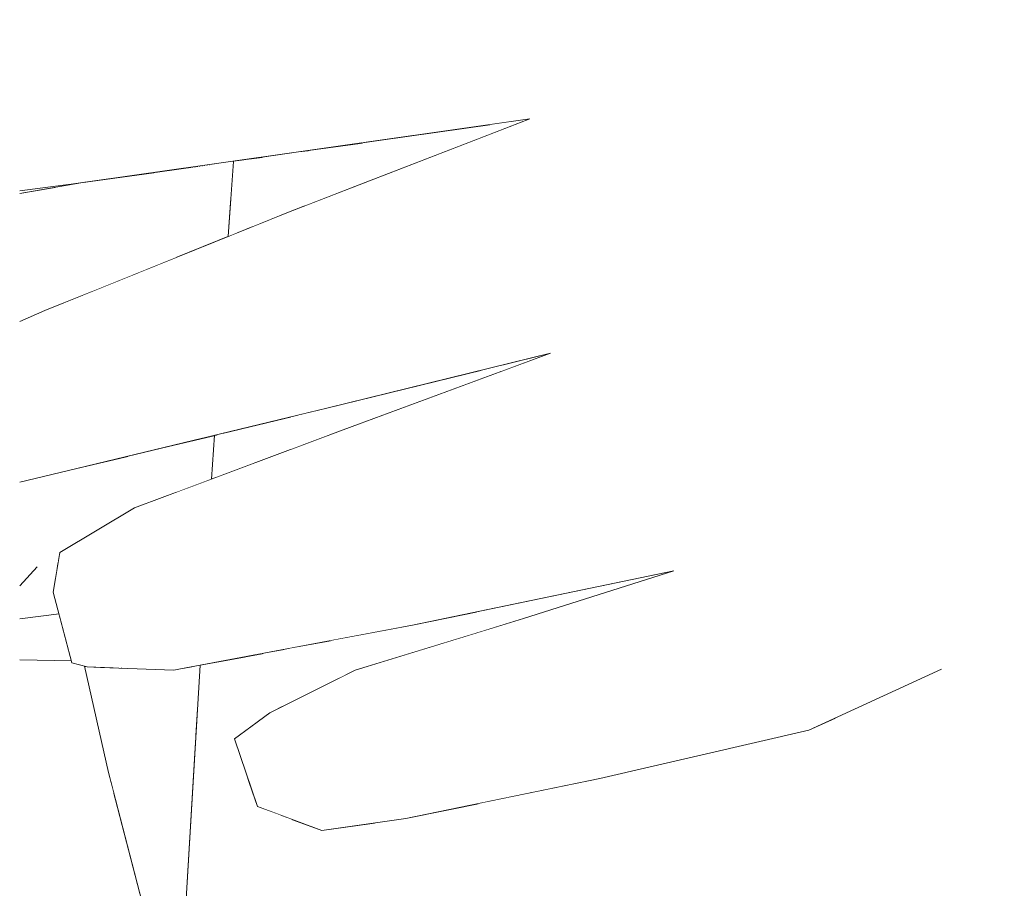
# Model space of a CAD drawing. Header units: millimetres. Extents: x 0 to 650, y -1 to 707.
# Tile 22 of 131: x 94.543 to 95.662, y 632.56 to 633.548. Entities that reach past the tile are written whole.
import ezdxf
from ezdxf.xclip import XClip

# ---------------------------------------------------------------- set-up
doc = ezdxf.new("R2010")
doc.units = ezdxf.units.MM
doc.header["$MEASUREMENT"] = 0
doc.header["$XCLIPFRAME"] = 0
doc.linetypes.add('Wipeout_Contour', pattern=[1000, 0, -1000])
doc.layers.add('Interior - Mobiliário .ARQ', color=7, linetype='Continuous')
doc.layers.add('Parede.ARQ', color=7, linetype='Continuous')

# ---------------------------------------------------------------- blocks, each defined once
blk = doc.blocks.new('Desenho_3_3', base_point=(252.3092, 622.8349))
at = {"color": 254, "linetype": 'Wipeout_Contour', "lineweight": 0, "ltscale": 49723.751362}
blk.add_wipeout([(94.5429, 671.1349), (94.5429, 640.4986), (94.5994, 640.5107), (94.7905, 640.5239), (95.1427, 640.4912), (95.365, 640.4595), (95.4283, 640.4846), (95.5884, 640.4416), (95.6004, 640.4152), (95.6029, 640.4289), (95.6126, 640.4518), (95.662, 640.5254), (95.7763, 640.5773), (95.7946, 640.5807), (95.8476, 640.6042), (95.9371, 640.6175), (95.9863, 640.6125), (96.0217, 640.6273), (96.0479, 640.6371), (96.1676, 640.657), (96.2813, 640.6661), (96.4754, 640.6377), (96.5481, 640.5813), (96.5989, 640.5783), (96.6613, 640.5393), (96.7552, 640.5338), (96.9238, 640.4717), (96.9696, 640.4206), (97.0932, 640.3047), (97.1285, 640.2394), (97.2687, 640.0597), (97.2838, 640.0001), (97.3465, 639.752), (97.3512, 639.733), (97.3804, 639.4584), (97.3817, 639.2528), (97.3613, 639.1943), (97.3575, 639.1753), (97.3338, 639.0407), (97.3263, 639.0177), (97.3215, 639.0062), (97.2449, 638.7539), (97.1209, 638.4391), (97.1104, 638.4204), (97.0293, 638.3113), (97.0515, 638.2973), (97.2452, 638.1278), (97.244, 638.0629), (97.3922, 637.6313), (97.5056, 637.4981), (97.5425, 637.341), (97.6034, 637.266), (97.6351, 637.0703), (98.2231, 636.5501), (98.2992, 636.3303), (98.668, 635.4423), (98.4927, 634.8674), (98.0783, 634.4688), (97.7351, 634.2248), (97.7135, 634.2059), (97.6221, 634.142), (97.1761, 633.7399), (97.238, 633.4163), (97.3481, 632.8758), (97.5164, 631.9291), (97.5626, 631.611), (97.5859, 631.4505), (97.5591, 631.1491), (97.2578, 631.1941), (97.2488, 631.1422), (97.2673, 631.1122), (97.535, 630.5802), (97.6906, 630.2961), (105.6958, 630.9629), (105.6958, 638.6349), (106.1958, 638.6349), (106.1958, 671.1349)], dxfattribs=at).dxf.layer = 'Parede.ARQ'
at = {"color": 254, "linetype": 'Wipeout_Contour', "lineweight": 0, "ltscale": 1921.31471}
blk.add_wipeout([(95.149, 633.4068), (95.1698, 633.2569), (95.614, 633.3128)], dxfattribs=at).dxf.layer = 'Interior - Mobiliário .ARQ'
at = {"color": 254, "linetype": 'Wipeout_Contour', "lineweight": 0, "ltscale": 1920.520976}
blk.add_wipeout([(94.5716, 633.217), (94.5429, 633.2046), (94.8485, 633.3288)], dxfattribs=at).dxf.layer = 'Interior - Mobiliário .ARQ'
at = {"color": 254, "linetype": 'Wipeout_Contour', "lineweight": 0, "ltscale": 1919.725033}
blk.add_wipeout([(94.5627, 632.9258), (94.5429, 632.9834), (94.5429, 632.9051)], dxfattribs=at).dxf.layer = 'Interior - Mobiliário .ARQ'
at = {"color": 254, "linetype": 'Wipeout_Contour', "lineweight": 0, "ltscale": 1919.215615}
blk.add_wipeout([(94.6023, 632.8165), (94.6196, 632.8118), (94.5885, 632.9421)], dxfattribs=at).dxf.layer = 'Interior - Mobiliário .ARQ'
at = {"color": 254, "linetype": 'Wipeout_Contour', "lineweight": 0, "ltscale": 1920.468905}
blk.add_wipeout([(95.4547, 632.7589), (95.8137, 632.9257), (95.402, 632.895)], dxfattribs=at).dxf.layer = 'Interior - Mobiliário .ARQ'
at = {"color": 254, "linetype": 'Wipeout_Contour', "lineweight": 0, "ltscale": 1919.415672}
blk.add_wipeout([(94.9244, 632.8083), (94.8272, 632.7598), (94.787, 632.7303)], dxfattribs=at).dxf.layer = 'Interior - Mobiliário .ARQ'
at = {"color": 254, "linetype": 'Wipeout_Contour', "lineweight": 0, "ltscale": 1921.430238}
blk.add_wipeout([(95.1227, 633.4349), (95.149, 633.4068), (95.1903, 633.5458)], dxfattribs=at).dxf.layer = 'Interior - Mobiliário .ARQ'
at = {"color": 254, "linetype": 'Wipeout_Contour', "lineweight": 0, "ltscale": 1921.064851}
blk.add_wipeout([(94.8485, 633.3288), (94.5429, 633.2031), (94.7893, 633.2856)], dxfattribs=at).dxf.layer = 'Interior - Mobiliário .ARQ'
at = {"color": 254, "linetype": 'Wipeout_Contour', "lineweight": 0, "ltscale": 1920.694259}
blk.add_wipeout([(95.1464, 633.1686), (95.1995, 633.1332), (95.1698, 633.2569)], dxfattribs=at).dxf.layer = 'Interior - Mobiliário .ARQ'
at = {"color": 254, "linetype": 'Wipeout_Contour', "lineweight": 0, "ltscale": 1920.042606}
blk.add_wipeout([(95.2864, 632.9211), (95.402, 632.895), (95.2826, 633.0072)], dxfattribs=at).dxf.layer = 'Interior - Mobiliário .ARQ'
at = {"color": 254, "linetype": 'Wipeout_Contour', "lineweight": 0, "ltscale": 1919.906618}
blk.add_wipeout([(94.5885, 632.9421), (94.5811, 632.897), (94.6023, 632.8165)], dxfattribs=at).dxf.layer = 'Interior - Mobiliário .ARQ'
at = {"color": 254, "linetype": 'Wipeout_Contour', "lineweight": 0, "ltscale": 1919.224815}
blk.add_wipeout([(94.787, 632.7303), (94.8454, 632.7471), (94.9244, 632.8083)], dxfattribs=at).dxf.layer = 'Interior - Mobiliário .ARQ'
at = {"color": 254, "linetype": 'Wipeout_Contour', "lineweight": 0, "ltscale": 1922.618766}
blk.add_wipeout([(95.1903, 633.5458), (95.6259, 633.7695), (95.1871, 633.6904)], dxfattribs=at).dxf.layer = 'Interior - Mobiliário .ARQ'
at = {"color": 254, "linetype": 'Wipeout_Contour', "lineweight": 0, "ltscale": 1921.360449}
blk.add_wipeout([(95.614, 633.3128), (95.1698, 633.2569), (95.1995, 633.1332)], dxfattribs=at).dxf.layer = 'Interior - Mobiliário .ARQ'
at = {"color": 254, "linetype": 'Wipeout_Contour', "lineweight": 0, "ltscale": 1919.640171}
blk.add_wipeout([(95.0917, 632.8098), (94.8454, 632.7471), (94.8864, 632.6259)], dxfattribs=at).dxf.layer = 'Interior - Mobiliário .ARQ'
at = {"color": 254, "linetype": 'Wipeout_Contour', "lineweight": 0, "ltscale": 1920.836729}
blk.add_wipeout([(95.1995, 633.1332), (95.2826, 633.0072), (95.614, 633.3128)], dxfattribs=at).dxf.layer = 'Interior - Mobiliário .ARQ'
at = {"color": 254, "linetype": 'Wipeout_Contour', "lineweight": 0, "ltscale": 1919.181738}
blk.add_wipeout([(94.8864, 632.6259), (95.1454, 632.6827), (95.0917, 632.8098)], dxfattribs=at).dxf.layer = 'Interior - Mobiliário .ARQ'
at = {"color": 254, "linetype": 'Wipeout_Contour', "lineweight": 0, "ltscale": 1920.248196}
blk.add_wipeout([(95.402, 632.895), (95.8137, 632.9257), (95.614, 633.3128)], dxfattribs=at).dxf.layer = 'Interior - Mobiliário .ARQ'
at = {"color": 254, "linetype": 'Wipeout_Contour', "lineweight": 0, "ltscale": 1919.721682}
blk.add_wipeout([(95.1157, 632.8668), (94.9244, 632.8083), (94.8454, 632.7471)], dxfattribs=at).dxf.layer = 'Interior - Mobiliário .ARQ'
at = {"color": 254, "linetype": 'Wipeout_Contour', "lineweight": 0, "ltscale": 1919.739062}
blk.add_wipeout([(94.9818, 632.6395), (95.2023, 632.6852), (95.1454, 632.6827)], dxfattribs=at).dxf.layer = 'Interior - Mobiliário .ARQ'
at = {"color": 254, "linetype": 'Wipeout_Contour', "lineweight": 0, "ltscale": 1920.465477}
blk.add_wipeout([(95.614, 633.3128), (95.2826, 633.0072), (95.402, 632.895)], dxfattribs=at).dxf.layer = 'Interior - Mobiliário .ARQ'
at = {"color": 254, "linetype": 'Wipeout_Contour', "lineweight": 0, "ltscale": 1919.667917}
blk.add_wipeout([(94.8454, 632.7471), (95.0917, 632.8098), (95.1157, 632.8668)], dxfattribs=at).dxf.layer = 'Interior - Mobiliário .ARQ'
at = {"color": 254, "linetype": 'Wipeout_Contour', "lineweight": 0, "ltscale": 1918.991485}
blk.add_wipeout([(95.1454, 632.6827), (94.8864, 632.6259), (94.9818, 632.6395)], dxfattribs=at).dxf.layer = 'Interior - Mobiliário .ARQ'
at = {"color": 254, "linetype": 'Wipeout_Contour', "lineweight": 0, "ltscale": 1922.03024}
blk.add_wipeout([(95.614, 633.3128), (95.6259, 633.7695), (95.1903, 633.5458)], dxfattribs=at).dxf.layer = 'Interior - Mobiliário .ARQ'
at = {"color": 254, "linetype": 'Wipeout_Contour', "lineweight": 0, "ltscale": 1920.067057}
blk.add_wipeout([(94.887, 633.0346), (94.5885, 632.9421), (94.6196, 632.8118)], dxfattribs=at).dxf.layer = 'Interior - Mobiliário .ARQ'
at = {"color": 254, "linetype": 'Wipeout_Contour', "lineweight": 0, "ltscale": 2560.895174}
blk.add_wipeout([(95.4547, 632.7589), (95.7438, 632.8827), (95.8419, 632.9278), (95.8137, 632.9257)], dxfattribs=at).dxf.layer = 'Interior - Mobiliário .ARQ'
at = {"color": 254, "linetype": 'Wipeout_Contour', "lineweight": 0, "ltscale": 1919.90303}
blk.add_wipeout([(95.402, 632.895), (95.0917, 632.8098), (95.1454, 632.6827)], dxfattribs=at).dxf.layer = 'Interior - Mobiliário .ARQ'
at = {"color": 254, "linetype": 'Wipeout_Contour', "lineweight": 0, "ltscale": 1919.650994}
blk.add_wipeout([(94.8454, 632.7471), (94.787, 632.7303), (94.8132, 632.6533)], dxfattribs=at).dxf.layer = 'Interior - Mobiliário .ARQ'
at = {"color": 254, "linetype": 'Wipeout_Contour', "lineweight": 0, "ltscale": 1921.626298}
blk.add_wipeout([(95.1903, 633.5458), (95.149, 633.4068), (95.614, 633.3128)], dxfattribs=at).dxf.layer = 'Interior - Mobiliário .ARQ'
at = {"color": 254, "linetype": 'Wipeout_Contour', "lineweight": 0, "ltscale": 1919.780307}
blk.add_wipeout([(94.6196, 632.8118), (94.9286, 632.9007), (94.887, 633.0346)], dxfattribs=at).dxf.layer = 'Interior - Mobiliário .ARQ'
at = {"color": 254, "linetype": 'Wipeout_Contour', "lineweight": 0, "ltscale": 3199.739971}
blk.add_wipeout([(95.4398, 632.7401), (95.5907, 632.8093), (95.6402, 632.8351), (95.7438, 632.8827), (95.4547, 632.7589)], dxfattribs=at).dxf.layer = 'Interior - Mobiliário .ARQ'
at = {"color": 254, "linetype": 'Wipeout_Contour', "lineweight": 0, "ltscale": 1918.974721}
blk.add_wipeout([(94.8132, 632.6533), (94.8864, 632.6259), (94.8454, 632.7471)], dxfattribs=at).dxf.layer = 'Interior - Mobiliário .ARQ'
at = {"color": 254, "linetype": 'Wipeout_Contour', "lineweight": 0, "ltscale": 1921.613604}
blk.add_wipeout([(96.0139, 633.3571), (95.614, 633.3128), (95.8137, 632.9257)], dxfattribs=at).dxf.layer = 'Interior - Mobiliário .ARQ'
at = {"color": 254, "linetype": 'Wipeout_Contour', "lineweight": 0, "ltscale": 1920.334235}
blk.add_wipeout([(94.5885, 632.9421), (94.887, 633.0346), (94.9107, 633.0813)], dxfattribs=at).dxf.layer = 'Interior - Mobiliário .ARQ'
at = {"color": 254, "linetype": 'Wipeout_Contour', "lineweight": 0, "ltscale": 1919.797384}
blk.add_wipeout([(94.7176, 632.8083), (94.9896, 632.8593), (94.9286, 632.9007)], dxfattribs=at).dxf.layer = 'Interior - Mobiliário .ARQ'
at = {"color": 254, "linetype": 'Wipeout_Contour', "lineweight": 0, "ltscale": 1919.572295}
blk.add_wipeout([(95.1454, 632.6827), (95.4547, 632.7589), (95.402, 632.895)], dxfattribs=at).dxf.layer = 'Interior - Mobiliário .ARQ'
at = {"color": 254, "linetype": 'Wipeout_Contour', "lineweight": 0, "ltscale": 2557.910885}
blk.add_wipeout([(94.8396, 632.6434), (94.8303, 632.1701), (94.858, 632.1446), (94.8522, 632.6387)], dxfattribs=at).dxf.layer = 'Interior - Mobiliário .ARQ'
at = {"color": 254, "linetype": 'Wipeout_Contour', "lineweight": 0, "ltscale": 4484.749975}
blk.add_wipeout([(95.6259, 633.7695), (96.0139, 633.3571), (96.0113, 633.3694), (95.8931, 633.5086), (95.8853, 633.5547), (95.9274, 633.6135), (95.9358, 633.6233)], dxfattribs=at).dxf.layer = 'Interior - Mobiliário .ARQ'
at = {"color": 254, "linetype": 'Wipeout_Contour', "lineweight": 0, "ltscale": 1920.060819}
blk.add_wipeout([(94.9107, 633.0813), (94.6733, 632.9926), (94.5885, 632.9421)], dxfattribs=at).dxf.layer = 'Interior - Mobiliário .ARQ'
at = {"color": 254, "linetype": 'Wipeout_Contour', "lineweight": 0, "ltscale": 3841.814955}
blk.add_wipeout([(95.7438, 632.8827), (95.6402, 632.8351), (95.6622, 632.0833), (96.5697, 633.0358), (96.0692, 633.0187), (95.8419, 632.9278)], dxfattribs=at).dxf.layer = 'Interior - Mobiliário .ARQ'
at = {"color": 254, "linetype": 'Wipeout_Contour', "lineweight": 0, "ltscale": 1920.011748}
blk.add_wipeout([(95.2864, 632.9211), (95.1157, 632.8668), (95.0917, 632.8098)], dxfattribs=at).dxf.layer = 'Interior - Mobiliário .ARQ'
at = {"color": 254, "linetype": 'Wipeout_Contour', "lineweight": 0, "ltscale": 1919.255095}
blk.add_wipeout([(94.9286, 632.9007), (94.6196, 632.8118), (94.7176, 632.8083)], dxfattribs=at).dxf.layer = 'Interior - Mobiliário .ARQ'
at = {"color": 254, "linetype": 'Wipeout_Contour', "lineweight": 0, "ltscale": 1919.800883}
blk.add_wipeout([(95.2023, 632.6852), (95.4398, 632.7401), (95.4547, 632.7589)], dxfattribs=at).dxf.layer = 'Interior - Mobiliário .ARQ'
at = {"color": 254, "linetype": 'Wipeout_Contour', "lineweight": 0, "ltscale": 1921.698526}
blk.add_wipeout([(95.6259, 633.7695), (95.614, 633.3128), (96.0139, 633.3571)], dxfattribs=at).dxf.layer = 'Interior - Mobiliário .ARQ'
at = {"color": 254, "linetype": 'Wipeout_Contour', "lineweight": 0, "ltscale": 1920.440731}
blk.add_wipeout([(94.608, 633.0374), (94.5429, 633.0442), (94.5429, 633.022)], dxfattribs=at).dxf.layer = 'Interior - Mobiliário .ARQ'
at = {"color": 254, "linetype": 'Wipeout_Contour', "lineweight": 0, "ltscale": 1920.257512}
blk.add_wipeout([(95.0917, 632.8098), (95.402, 632.895), (95.2864, 632.9211)], dxfattribs=at).dxf.layer = 'Interior - Mobiliário .ARQ'
at = {"color": 254, "linetype": 'Wipeout_Contour', "lineweight": 0, "ltscale": 4478.693065}
blk.add_wipeout([(94.7999, 632.8237), (94.7295, 632.501), (94.7815, 632.529), (94.8018, 632.6868), (94.787, 632.7303), (94.8095, 632.7468), (94.8199, 632.8275)], dxfattribs=at).dxf.layer = 'Interior - Mobiliário .ARQ'
at = {"color": 254, "linetype": 'Wipeout_Contour', "lineweight": 0, "ltscale": 1919.109204}
blk.add_wipeout([(95.4547, 632.7589), (95.1454, 632.6827), (95.2023, 632.6852)], dxfattribs=at).dxf.layer = 'Interior - Mobiliário .ARQ'
at = {"color": 254, "linetype": 'Wipeout_Contour', "lineweight": 0, "ltscale": 2559.829795}
blk.add_wipeout([(94.8211, 633.1491), (94.5429, 633.0621), (94.5429, 633.0442), (94.608, 633.0374)], dxfattribs=at).dxf.layer = 'Interior - Mobiliário .ARQ'
at = {"color": 254, "linetype": 'Wipeout_Contour', "lineweight": 0, "ltscale": 1920.467532}
blk.add_wipeout([(95.1995, 633.1332), (94.887, 633.0346), (94.9286, 632.9007)], dxfattribs=at).dxf.layer = 'Interior - Mobiliário .ARQ'
at = {"color": 254, "linetype": 'Wipeout_Contour', "lineweight": 0, "ltscale": 3199.062886}
blk.add_wipeout([(94.8199, 632.8275), (94.8095, 632.7468), (94.8272, 632.7598), (94.842, 632.7672), (94.8433, 632.8319)], dxfattribs=at).dxf.layer = 'Interior - Mobiliário .ARQ'
at = {"color": 254, "linetype": 'Wipeout_Contour', "lineweight": 0, "ltscale": 1919.808579}
blk.add_wipeout([(94.7295, 632.501), (94.7999, 632.8237), (94.7479, 632.8139)], dxfattribs=at).dxf.layer = 'Interior - Mobiliário .ARQ'
at = {"color": 254, "linetype": 'Wipeout_Contour', "lineweight": 0, "ltscale": 3199.855852}
blk.add_wipeout([(95.0643, 632.6566), (95.0676, 632.1408), (95.4712, 632.7545), (95.4398, 632.7401), (95.2023, 632.6852)], dxfattribs=at).dxf.layer = 'Interior - Mobiliário .ARQ'
at = {"layer": 'Interior - Mobiliário .ARQ', "color": 7, "linetype": 'Continuous', "lineweight": 0}
blk.add_line((94.787, 632.7303), (94.8272, 632.7598), dxfattribs=at)
at = {"color": 254, "linetype": 'Wipeout_Contour', "lineweight": 0, "ltscale": 1920.288535}
blk.add_wipeout([(94.9286, 632.9007), (95.2826, 633.0072), (95.1995, 633.1332)], dxfattribs=at).dxf.layer = 'Interior - Mobiliário .ARQ'
at = {"color": 254, "linetype": 'Wipeout_Contour', "lineweight": 0, "ltscale": 3198.734992}
blk.add_wipeout([(95.0676, 632.1408), (95.6622, 632.0833), (95.6402, 632.8351), (95.5907, 632.8093), (95.4712, 632.7545)], dxfattribs=at).dxf.layer = 'Interior - Mobiliário .ARQ'
at = {"color": 254, "linetype": 'Wipeout_Contour', "lineweight": 0, "ltscale": 2559.51442}
blk.add_wipeout([(94.7401, 632.8125), (94.7238, 632.8094), (94.743, 632.7304), (94.7446, 632.7581)], dxfattribs=at).dxf.layer = 'Interior - Mobiliário .ARQ'
at = {"color": 254, "linetype": 'Wipeout_Contour', "lineweight": 0, "ltscale": 1918.553241}
blk.add_wipeout([(94.644, 632.6918), (94.7326, 632.3482), (94.7295, 632.497)], dxfattribs=at).dxf.layer = 'Interior - Mobiliário .ARQ'
at = {"color": 254, "linetype": 'Wipeout_Contour', "lineweight": 0, "ltscale": 3199.014641}
blk.add_wipeout([(94.7815, 632.529), (94.8303, 632.1701), (94.8396, 632.6434), (94.8132, 632.6533), (94.8018, 632.6868)], dxfattribs=at).dxf.layer = 'Interior - Mobiliário .ARQ'
at = {"layer": 'Interior - Mobiliário .ARQ', "color": 7, "linetype": 'Continuous', "lineweight": 0}
for p, q in [((95.5907, 632.8093), (95.4398, 632.7401)), ((94.787, 632.7303), (94.8132, 632.6533)), ((95.4398, 632.7401), (95.2023, 632.6852))]:
    blk.add_line(p, q, dxfattribs=at)
at = {"color": 254, "linetype": 'Wipeout_Contour', "lineweight": 0, "ltscale": 1920.818863}
blk.add_wipeout([(94.887, 633.0346), (95.1995, 633.1332), (95.1464, 633.1686)], dxfattribs=at).dxf.layer = 'Interior - Mobiliário .ARQ'
at = {"color": 254, "linetype": 'Wipeout_Contour', "lineweight": 0, "ltscale": 1919.987376}
blk.add_wipeout([(94.9896, 632.8593), (95.2864, 632.9211), (95.2826, 633.0072)], dxfattribs=at).dxf.layer = 'Interior - Mobiliário .ARQ'
at = {"color": 254, "linetype": 'Wipeout_Contour', "lineweight": 0, "ltscale": 1919.418343}
blk.add_wipeout([(94.7415, 632.705), (94.644, 632.6918), (94.7295, 632.497)], dxfattribs=at).dxf.layer = 'Interior - Mobiliário .ARQ'
at = {"color": 254, "linetype": 'Wipeout_Contour', "lineweight": 0, "ltscale": 2559.333433}
blk.add_wipeout([(94.9818, 632.6395), (94.9469, 632.6346), (95.0676, 632.1408), (95.0643, 632.6566)], dxfattribs=at).dxf.layer = 'Interior - Mobiliário .ARQ'
at = {"color": 254, "linetype": 'Wipeout_Contour', "lineweight": 0, "ltscale": 1920.451377}
blk.add_wipeout([(95.1464, 633.1686), (94.9107, 633.0813), (94.887, 633.0346)], dxfattribs=at).dxf.layer = 'Interior - Mobiliário .ARQ'
at = {"color": 254, "linetype": 'Wipeout_Contour', "lineweight": 0, "ltscale": 1919.898896}
blk.add_wipeout([(95.2826, 633.0072), (94.9286, 632.9007), (94.9896, 632.8593)], dxfattribs=at).dxf.layer = 'Interior - Mobiliário .ARQ'
at = {"color": 254, "linetype": 'Wipeout_Contour', "lineweight": 0, "ltscale": 3198.829307}
blk.add_wipeout([(94.627, 632.8115), (94.644, 632.6918), (94.7415, 632.705), (94.743, 632.7304), (94.7238, 632.8094)], dxfattribs=at).dxf.layer = 'Interior - Mobiliário .ARQ'
at = {"color": 254, "linetype": 'Wipeout_Contour', "lineweight": 0, "ltscale": 3198.201998}
blk.add_wipeout([(94.8864, 632.6259), (94.8522, 632.6387), (94.858, 632.1446), (95.0676, 632.1408), (94.9469, 632.6346)], dxfattribs=at).dxf.layer = 'Interior - Mobiliário .ARQ'
at = {"layer": 'Interior - Mobiliário .ARQ', "color": 7, "linetype": 'Continuous', "lineweight": 0}
for p, q in [((94.9818, 632.6395), (95.2023, 632.6852)), ((94.8132, 632.6533), (94.8864, 632.6259)), ((94.9818, 632.6395), (94.8864, 632.6259))]:
    blk.add_line(p, q, dxfattribs=at)
at = {"color": 254, "linetype": 'Wipeout_Contour', "lineweight": 0, "ltscale": 1920.532564}
blk.add_wipeout([(94.608, 633.0374), (94.8919, 633.106), (94.8211, 633.1491)], dxfattribs=at).dxf.layer = 'Interior - Mobiliário .ARQ'
at = {"color": 254, "linetype": 'Wipeout_Contour', "lineweight": 0, "ltscale": 2559.639712}
blk.add_wipeout([(95.2864, 632.9211), (95.0629, 632.8746), (95.0631, 632.8507), (95.1157, 632.8668)], dxfattribs=at).dxf.layer = 'Interior - Mobiliário .ARQ'
at = {"color": 254, "linetype": 'Wipeout_Contour', "lineweight": 0, "ltscale": 1919.929604}
blk.add_wipeout([(94.6166, 632.8126), (94.644, 632.6918), (94.627, 632.8115)], dxfattribs=at).dxf.layer = 'Interior - Mobiliário .ARQ'
at = {"layer": 'Interior - Mobiliário .ARQ', "color": 7, "linetype": 'Continuous', "lineweight": 0}
blk.add_line((95.2864, 632.9211), (95.1157, 632.8668), dxfattribs=at)
at = {"color": 254, "linetype": 'Wipeout_Contour', "lineweight": 0, "ltscale": 1920.807857}
blk.add_wipeout([(94.7893, 633.2856), (94.5429, 633.1991), (94.5429, 633.0837)], dxfattribs=at).dxf.layer = 'Interior - Mobiliário .ARQ'
at = {"color": 254, "linetype": 'Wipeout_Contour', "lineweight": 0, "ltscale": 3200.882164}
blk.add_wipeout([(94.608, 633.0374), (94.5429, 633.022), (94.5429, 632.9834), (94.5627, 632.9258), (94.6667, 633.0516)], dxfattribs=at).dxf.layer = 'Interior - Mobiliário .ARQ'
at = {"color": 254, "linetype": 'Wipeout_Contour', "lineweight": 0, "ltscale": 3839.747357}
blk.add_wipeout([(94.8962, 632.8418), (94.9066, 632.7995), (94.9244, 632.8083), (95.0631, 632.8507), (95.0629, 632.8746), (94.9896, 632.8593)], dxfattribs=at).dxf.layer = 'Interior - Mobiliário .ARQ'
at = {"layer": 'Interior - Mobiliário .ARQ', "color": 7, "linetype": 'Continuous', "lineweight": 0}
for p, q in [((95.2864, 632.9211), (94.9896, 632.8593)), ((94.9244, 632.8083), (95.1157, 632.8668))]:
    blk.add_line(p, q, dxfattribs=at)
at = {"color": 254, "linetype": 'Wipeout_Contour', "lineweight": 0, "ltscale": 2560.246616}
blk.add_wipeout([(94.7893, 633.2856), (94.5429, 633.0837), (94.5429, 633.0621), (94.8211, 633.1491)], dxfattribs=at).dxf.layer = 'Interior - Mobiliário .ARQ'
at = {"color": 254, "linetype": 'Wipeout_Contour', "lineweight": 0, "ltscale": 2559.833421}
blk.add_wipeout([(94.8962, 632.8418), (94.8499, 632.8331), (94.8506, 632.7715), (94.9066, 632.7995)], dxfattribs=at).dxf.layer = 'Interior - Mobiliário .ARQ'
at = {"layer": 'Interior - Mobiliário .ARQ', "color": 7, "linetype": 'Continuous', "lineweight": 0}
for p, q in [((94.7176, 632.8083), (94.9896, 632.8593)), ((94.8272, 632.7598), (94.9244, 632.8083))]:
    blk.add_line(p, q, dxfattribs=at)
at = {"color": 254, "linetype": 'Wipeout_Contour', "lineweight": 0, "ltscale": 1921.109089}
blk.add_wipeout([(95.1227, 633.4349), (94.8485, 633.3288), (94.7893, 633.2856)], dxfattribs=at).dxf.layer = 'Interior - Mobiliário .ARQ'
at = {"color": 254, "linetype": 'Wipeout_Contour', "lineweight": 0, "ltscale": 1920.476808}
blk.add_wipeout([(95.1464, 633.1686), (95.1698, 633.2569), (94.8211, 633.1491)], dxfattribs=at).dxf.layer = 'Interior - Mobiliário .ARQ'
at = {"color": 254, "linetype": 'Wipeout_Contour', "lineweight": 0, "ltscale": 4479.880323}
blk.add_wipeout([(94.5627, 632.9258), (94.5864, 632.9295), (94.5885, 632.9421), (94.6733, 632.9926), (94.7214, 633.0106), (94.7014, 633.06), (94.6667, 633.0516)], dxfattribs=at).dxf.layer = 'Interior - Mobiliário .ARQ'
at = {"layer": 'Interior - Mobiliário .ARQ', "color": 7, "linetype": 'Continuous', "lineweight": 0}
for p, q in [((94.5429, 633.022), (94.608, 633.0374)), ((94.6733, 632.9926), (94.5885, 632.9421))]:
    blk.add_line(p, q, dxfattribs=at)
at = {"color": 254, "linetype": 'Wipeout_Contour', "lineweight": 0, "ltscale": 1921.636777}
blk.add_wipeout([(94.7893, 633.2856), (95.149, 633.4068), (95.1227, 633.4349)], dxfattribs=at).dxf.layer = 'Interior - Mobiliário .ARQ'
at = {"color": 254, "linetype": 'Wipeout_Contour', "lineweight": 0, "ltscale": 1920.894212}
blk.add_wipeout([(94.8211, 633.1491), (94.8919, 633.106), (95.1464, 633.1686)], dxfattribs=at).dxf.layer = 'Interior - Mobiliário .ARQ'
at = {"color": 254, "linetype": 'Wipeout_Contour', "lineweight": 0, "ltscale": 2560.32413}
blk.add_wipeout([(94.7014, 633.06), (94.7214, 633.0106), (94.761, 633.0254), (94.7644, 633.0752)], dxfattribs=at).dxf.layer = 'Interior - Mobiliário .ARQ'
at = {"color": 254, "linetype": 'Wipeout_Contour', "lineweight": 0, "ltscale": 1919.962696}
blk.add_wipeout([(94.5627, 632.9258), (94.5846, 632.9184), (94.5864, 632.9295)], dxfattribs=at).dxf.layer = 'Interior - Mobiliário .ARQ'
at = {"color": 254, "linetype": 'Wipeout_Contour', "lineweight": 0, "ltscale": 1921.155089}
blk.add_wipeout([(95.149, 633.4068), (94.7893, 633.2856), (94.8211, 633.1491)], dxfattribs=at).dxf.layer = 'Interior - Mobiliário .ARQ'
at = {"color": 254, "linetype": 'Wipeout_Contour', "lineweight": 0, "ltscale": 2560.663907}
blk.add_wipeout([(94.7736, 633.0774), (94.7663, 633.0273), (94.8485, 633.058), (94.8512, 633.0962)], dxfattribs=at).dxf.layer = 'Interior - Mobiliário .ARQ'
at = {"color": 254, "linetype": 'Wipeout_Contour', "lineweight": 0, "ltscale": 3839.619646}
blk.add_wipeout([(94.5429, 632.9042), (94.5429, 632.8666), (94.5877, 632.8721), (94.5811, 632.897), (94.5846, 632.9184), (94.5627, 632.9258)], dxfattribs=at).dxf.layer = 'Interior - Mobiliário .ARQ'
at = {"layer": 'Interior - Mobiliário .ARQ', "color": 7, "linetype": 'Continuous', "lineweight": 0}
for p, q in [((94.5811, 632.897), (94.5885, 632.9421)), ((94.5429, 632.9042), (94.5627, 632.9258))]:
    blk.add_line(p, q, dxfattribs=at)
at = {"color": 254, "linetype": 'Wipeout_Contour', "lineweight": 0, "ltscale": 1921.593285}
blk.add_wipeout([(94.5429, 633.3804), (94.8154, 633.4518), (94.5429, 633.4998)], dxfattribs=at).dxf.layer = 'Interior - Mobiliário .ARQ'
at = {"color": 254, "linetype": 'Wipeout_Contour', "lineweight": 0, "ltscale": 1920.946508}
blk.add_wipeout([(94.8211, 633.1491), (95.1698, 633.2569), (95.149, 633.4068)], dxfattribs=at).dxf.layer = 'Interior - Mobiliário .ARQ'
at = {"color": 254, "linetype": 'Wipeout_Contour', "lineweight": 0, "ltscale": 1920.814968}
blk.add_wipeout([(94.7644, 633.0752), (94.761, 633.0254), (94.7677, 633.076)], dxfattribs=at).dxf.layer = 'Interior - Mobiliário .ARQ'
at = {"color": 254, "linetype": 'Wipeout_Contour', "lineweight": 0, "ltscale": 2559.441871}
blk.add_wipeout([(94.5877, 632.8721), (94.5429, 632.8666), (94.5429, 632.8199), (94.6017, 632.8187)], dxfattribs=at).dxf.layer = 'Interior - Mobiliário .ARQ'
at = {"layer": 'Interior - Mobiliário .ARQ', "color": 7, "linetype": 'Continuous', "lineweight": 0}
for p, q in [((94.761, 633.0254), (94.7644, 633.0752)), ((94.5429, 632.8666), (94.5877, 632.8721))]:
    blk.add_line(p, q, dxfattribs=at)
at = {"color": 254, "linetype": 'Wipeout_Contour', "lineweight": 0, "ltscale": 2562.126813}
blk.add_wipeout([(94.7814, 633.5916), (94.5429, 633.529), (94.5429, 633.4998), (94.8154, 633.4518)], dxfattribs=at).dxf.layer = 'Interior - Mobiliário .ARQ'
at = {"color": 254, "linetype": 'Wipeout_Contour', "lineweight": 0, "ltscale": 1921.213594}
blk.add_wipeout([(95.0655, 633.1386), (95.0907, 633.1479), (95.0659, 633.1488)], dxfattribs=at).dxf.layer = 'Interior - Mobiliário .ARQ'
at = {"color": 254, "linetype": 'Wipeout_Contour', "lineweight": 0, "ltscale": 3839.315126}
blk.add_wipeout([(94.5429, 632.8199), (94.5429, 632.5863), (94.6499, 632.6687), (94.644, 632.6918), (94.6166, 632.8126), (94.6023, 632.8165)], dxfattribs=at).dxf.layer = 'Interior - Mobiliário .ARQ'
at = {"layer": 'Interior - Mobiliário .ARQ', "color": 7, "linetype": 'Continuous', "lineweight": 0}
for p, q in [((94.5811, 632.897), (94.6023, 632.8165)), ((94.5429, 632.8199), (94.6017, 632.8187)), ((94.6023, 632.8165), (94.6196, 632.8118)), ((94.644, 632.6918), (94.6166, 632.8126)), ((94.7176, 632.8083), (94.6196, 632.8118))]:
    blk.add_line(p, q, dxfattribs=at)
at = {"color": 254, "linetype": 'Wipeout_Contour', "lineweight": 0, "ltscale": 2562.240116}
blk.add_wipeout([(94.5569, 633.5571), (94.5429, 633.5492), (94.5429, 633.529), (94.7814, 633.5916)], dxfattribs=at).dxf.layer = 'Interior - Mobiliário .ARQ'
at = {"color": 254, "linetype": 'Wipeout_Contour', "lineweight": 0, "ltscale": 1921.209332}
blk.add_wipeout([(94.6041, 633.361), (94.8599, 633.3972), (94.8154, 633.4518)], dxfattribs=at).dxf.layer = 'Interior - Mobiliário .ARQ'
at = {"color": 254, "linetype": 'Wipeout_Contour', "lineweight": 0, "ltscale": 1920.716505}
blk.add_wipeout([(95.0907, 633.1479), (95.1464, 633.1686), (95.0929, 633.1554)], dxfattribs=at).dxf.layer = 'Interior - Mobiliário .ARQ'
at = {"color": 254, "linetype": 'Wipeout_Contour', "lineweight": 0, "ltscale": 3841.274683}
blk.add_wipeout([(94.8515, 633.0592), (94.9107, 633.0813), (95.0655, 633.1386), (95.0659, 633.1488), (94.8919, 633.106), (94.8607, 633.0985)], dxfattribs=at).dxf.layer = 'Interior - Mobiliário .ARQ'
at = {"color": 254, "linetype": 'Wipeout_Contour', "lineweight": 0, "ltscale": 3835.77937}
blk.add_wipeout([(94.5429, 632.5863), (94.5429, 632.2737), (94.7385, 632.2693), (94.7333, 632.3137), (94.7326, 632.3482), (94.6499, 632.6687)], dxfattribs=at).dxf.layer = 'Interior - Mobiliário .ARQ'
at = {"layer": 'Interior - Mobiliário .ARQ', "color": 7, "linetype": 'Continuous', "lineweight": 0}
for p, q in [((95.1464, 633.1686), (94.8919, 633.106)), ((95.1464, 633.1686), (94.9107, 633.0813)), ((94.608, 633.0374), (94.8919, 633.106)), ((94.6733, 632.9926), (94.9107, 633.0813)), ((94.7295, 632.501), (94.7479, 632.8139)), ((94.644, 632.6918), (94.7326, 632.3482))]:
    blk.add_line(p, q, dxfattribs=at)
at = {"color": 254, "linetype": 'Wipeout_Contour', "lineweight": 0, "ltscale": 2561.090446}
blk.add_wipeout([(94.8154, 633.4518), (94.5429, 633.3804), (94.5429, 633.3677), (94.6041, 633.361)], dxfattribs=at).dxf.layer = 'Interior - Mobiliário .ARQ'
at = {"color": 254, "linetype": 'Wipeout_Contour', "lineweight": 0, "ltscale": 1921.788135}
blk.add_wipeout([(94.8154, 633.4518), (95.1903, 633.5458), (95.1871, 633.6904)], dxfattribs=at).dxf.layer = 'Interior - Mobiliário .ARQ'
at = {"color": 254, "linetype": 'Wipeout_Contour', "lineweight": 0, "ltscale": 1921.134134}
blk.add_wipeout([(94.6041, 633.361), (94.5429, 633.3677), (94.5429, 633.3562)], dxfattribs=at).dxf.layer = 'Interior - Mobiliário .ARQ'
at = {"color": 254, "linetype": 'Wipeout_Contour', "lineweight": 0, "ltscale": 1922.097027}
blk.add_wipeout([(95.1871, 633.6904), (94.7814, 633.5916), (94.8154, 633.4518)], dxfattribs=at).dxf.layer = 'Interior - Mobiliário .ARQ'
at = {"color": 254, "linetype": 'Wipeout_Contour', "lineweight": 0, "ltscale": 2561.919882}
blk.add_wipeout([(94.582, 633.3567), (94.5429, 633.3499), (94.5429, 633.3268), (94.6151, 633.3453)], dxfattribs=at).dxf.layer = 'Interior - Mobiliário .ARQ'
at = {"color": 254, "linetype": 'Wipeout_Contour', "lineweight": 0, "ltscale": 1921.368584}
blk.add_wipeout([(94.8599, 633.3972), (95.1227, 633.4349), (95.1903, 633.5458)], dxfattribs=at).dxf.layer = 'Interior - Mobiliário .ARQ'
at = {"color": 254, "linetype": 'Wipeout_Contour', "lineweight": 0, "ltscale": 1921.314407}
blk.add_wipeout([(94.6151, 633.3453), (94.5429, 633.3268), (94.5429, 633.2773)], dxfattribs=at).dxf.layer = 'Interior - Mobiliário .ARQ'
at = {"color": 254, "linetype": 'Wipeout_Contour', "lineweight": 0, "ltscale": 1921.552931}
blk.add_wipeout([(94.8154, 633.4518), (94.8599, 633.3972), (95.1903, 633.5458)], dxfattribs=at).dxf.layer = 'Interior - Mobiliário .ARQ'
at = {"color": 254, "linetype": 'Wipeout_Contour', "lineweight": 0, "ltscale": 3200.804826}
blk.add_wipeout([(94.5429, 633.2046), (94.5716, 633.217), (94.6264, 633.2391), (94.6151, 633.3453), (94.5429, 633.2773)], dxfattribs=at).dxf.layer = 'Interior - Mobiliário .ARQ'
at = {"layer": 'Interior - Mobiliário .ARQ', "color": 7, "linetype": 'Continuous', "lineweight": 0}
blk.add_line((94.5716, 633.217), (94.5429, 633.2046), dxfattribs=at)
at = {"color": 254, "linetype": 'Wipeout_Contour', "lineweight": 0, "ltscale": 1921.779785}
blk.add_wipeout([(95.077, 633.4172), (95.1227, 633.4349), (95.0774, 633.4284)], dxfattribs=at).dxf.layer = 'Interior - Mobiliário .ARQ'
at = {"color": 254, "linetype": 'Wipeout_Contour', "lineweight": 0, "ltscale": 1921.451466}
blk.add_wipeout([(94.7009, 633.3747), (94.6151, 633.3453), (94.7858, 633.3857)], dxfattribs=at).dxf.layer = 'Interior - Mobiliário .ARQ'
at = {"color": 254, "linetype": 'Wipeout_Contour', "lineweight": 0, "ltscale": 2562.487467}
blk.add_wipeout([(94.9211, 633.3568), (95.077, 633.4172), (95.0774, 633.4284), (94.933, 633.4077)], dxfattribs=at).dxf.layer = 'Interior - Mobiliário .ARQ'
at = {"color": 254, "linetype": 'Wipeout_Contour', "lineweight": 0, "ltscale": 2561.606179}
blk.add_wipeout([(94.582, 633.3567), (94.6151, 633.3453), (94.7009, 633.3747), (94.6164, 633.3627)], dxfattribs=at).dxf.layer = 'Interior - Mobiliário .ARQ'
at = {"layer": 'Interior - Mobiliário .ARQ', "color": 7, "linetype": 'Continuous', "lineweight": 0}
blk.add_line((94.5429, 633.353), (94.6041, 633.361), dxfattribs=at)
at = {"color": 254, "linetype": 'Wipeout_Contour', "lineweight": 0, "ltscale": 3201.9622}
blk.add_wipeout([(94.7858, 633.3857), (94.6151, 633.3453), (94.6264, 633.2391), (94.72, 633.2769), (94.7829, 633.3427)], dxfattribs=at).dxf.layer = 'Interior - Mobiliário .ARQ'
at = {"layer": 'Interior - Mobiliário .ARQ', "color": 7, "linetype": 'Continuous', "lineweight": 0}
for p in [(94.5429, 633.3499), (94.6164, 633.3627)]:
    blk.add_line(p, (94.6146, 633.3624), dxfattribs=at)
at = {"color": 254, "linetype": 'Wipeout_Contour', "lineweight": 0, "ltscale": 2561.687494}
blk.add_wipeout([(94.798, 633.3884), (94.7899, 633.3051), (94.8078, 633.3123), (94.8193, 633.3914)], dxfattribs=at).dxf.layer = 'Interior - Mobiliário .ARQ'
at = {"color": 254, "linetype": 'Wipeout_Contour', "lineweight": 0, "ltscale": 1920.874462}
blk.add_wipeout([(94.72, 633.2769), (94.78, 633.3011), (94.7829, 633.3427)], dxfattribs=at).dxf.layer = 'Interior - Mobiliário .ARQ'
at = {"color": 254, "linetype": 'Wipeout_Contour', "lineweight": 0, "ltscale": 3842.811187}
blk.add_wipeout([(94.8193, 633.3914), (94.8078, 633.3123), (94.8485, 633.3288), (94.8677, 633.3362), (94.872, 633.3989), (94.8599, 633.3972)], dxfattribs=at).dxf.layer = 'Interior - Mobiliário .ARQ'
at = {"color": 254, "linetype": 'Wipeout_Contour', "lineweight": 0, "ltscale": 2561.641169}
blk.add_wipeout([(94.7859, 633.3867), (94.78, 633.3011), (94.7899, 633.3051), (94.798, 633.3884)], dxfattribs=at).dxf.layer = 'Interior - Mobiliário .ARQ'
at = {"layer": 'Interior - Mobiliário .ARQ', "color": 7, "linetype": 'Continuous', "lineweight": 0}
for p, q in [((94.6041, 633.361), (94.8599, 633.3972)), ((94.78, 633.3011), (94.7859, 633.3867)), ((94.5716, 633.217), (94.8485, 633.3288))]:
    blk.add_line(p, q, dxfattribs=at)
at = {"color": 254, "linetype": 'Wipeout_Contour', "lineweight": 0, "ltscale": 2561.961826}
blk.add_wipeout([(94.872, 633.3989), (94.8677, 633.3362), (94.9211, 633.3568), (94.933, 633.4077)], dxfattribs=at).dxf.layer = 'Interior - Mobiliário .ARQ'
at = {"layer": 'Interior - Mobiliário .ARQ', "color": 7, "linetype": 'Continuous', "lineweight": 0}
for q in [(94.8485, 633.3288), (94.8599, 633.3972)]:
    blk.add_line((95.1227, 633.4349), q, dxfattribs=at)

msp = doc.modelspace()

# ---------------------------------------------------------------- block references
at = {"color": 7, "linetype": 'Continuous', "lineweight": 0}
ref = msp.add_blockref('Desenho_3_3', (252.3092, 622.8349), dxfattribs=at)
XClip(ref).set_block_clipping_path([(94.5429147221, 610.0813537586), (504.066260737, 688.4753035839)])

doc.saveas('drawing.dxf')
